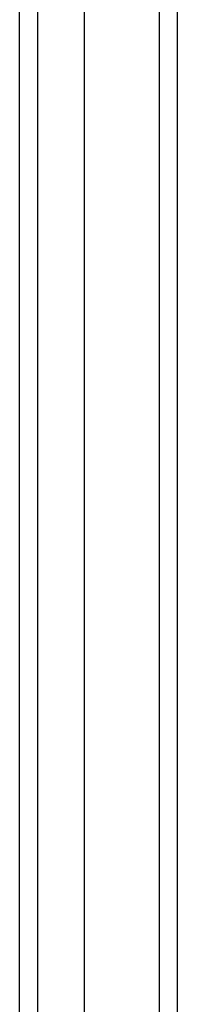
# Model space of a CAD drawing. Header units: inches. Extents: x 16 to 193, y 16 to 114.
# Tile 47 of 87: x 115.047 to 115.913, y 71.557 to 76.955. Entities that reach past the tile are written whole.
import ezdxf

# ---------------------------------------------------------------- set-up
doc = ezdxf.new("R2010")
doc.units = ezdxf.units.IN
doc.header["$MEASUREMENT"] = 0
doc.layers.add('Visible Edges(ANSI)', color=7, linetype='Continuous', lineweight=25)
doc.layers.add('Visible Tangent Edges(ANSI)', color=7, linetype='Continuous', lineweight=25)

msp = doc.modelspace()

# ---------------------------------------------------------------- linework, layer by layer
at = {"layer": 'Visible Edges(ANSI)'}
for p, q in [((115.9131, 45.852), (115.9131, 87.654)), ((115.4013, 87.0443), (115.4013, 46.4617)), ((115.047, 46.6501), (115.047, 86.8559))]:
    msp.add_line(p, q, dxfattribs=at)
at = {"layer": 'Visible Tangent Edges(ANSI)'}
for p, q in [((115.8141, 87.654), (115.8141, 45.852)), ((115.146, 46.5201), (115.146, 86.9859))]:
    msp.add_line(p, q, dxfattribs=at)

doc.saveas('drawing.dxf')
